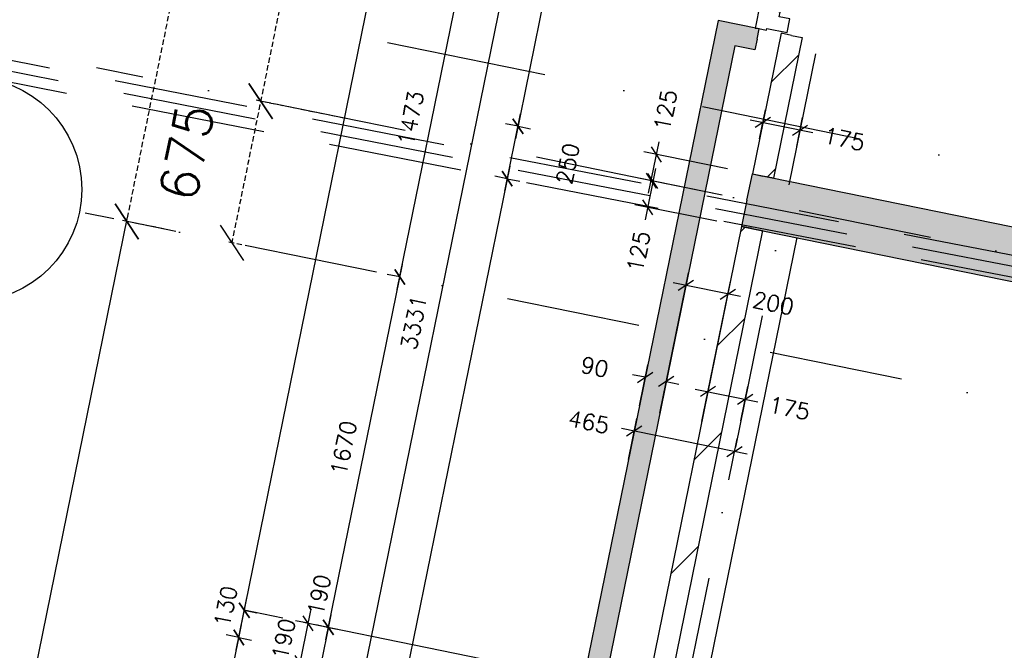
# Model space of a CAD drawing. Extents: x -33344 to 2055880, y -64816 to 121260.
# Tile 16 of 132: x 9468 to 14061, y 22563 to 25508. Entities that reach past the tile are written whole.
import ezdxf

# ---------------------------------------------------------------- set-up
doc = ezdxf.new("R2010")
doc.units = 0
doc.header["$LTSCALE"] = 50
doc.header["$MEASUREMENT"] = 0
doc.header["$PDMODE"] = 3
doc.header["$PDSIZE"] = 0.1
for name, pattern in [('DASHDOT', [1, 0.5, -0.25, 0, -0.25]), ('DASHED', [0.75, 0.5, -0.25]), ('STRAM_0WT$1$DASHDOT', [25, 12.5, -6.25, 0, -6.25])]:
    doc.linetypes.add(name, pattern=pattern)
doc.layers.get('0').update_dxf_attribs({"linetype": 'CONTINUOUS'})
doc.layers.get('DEFPOINTS').update_dxf_attribs({"linetype": 'CONTINUOUS'})
for name, color, linetype in [('_BRANDCOMPART', 6, 'DASHDOT'), ('_DETAILNUMMERS', 4, 'CONTINUOUS'), ('A--A21--_F12--', 7, 'CONTINUOUS'), ('A--A21--_F123-', 9, 'CONTINUOUS'), ('A--A22--_F123-', 9, 'CONTINUOUS'), ('A--L$7A1-_STRAMIEN', 1, 'CONTINUOUS'), ('A--L21--', 3, 'CONTINUOUS'), ('A--L21--_F-2--', 7, 'CONTINUOUS'), ('A--L21--_F12--', 7, 'CONTINUOUS'), ('A--L22--_F-2--', 7, 'CONTINUOUS'), ('A--L31--', 2, 'CONTINUOUS'), ('A--M$1A-_F123-', 1, 'CONTINUOUS'), ('STRAM_0WT$0$A--L$7A-_STRA0', 1, 'STRAM_0WT$1$DASHDOT'), ('STRAM_0WT$0$A--L$7A1-_STR0', 1, 'CONTINUOUS'), ('STRAM_0WT$1$A--M$1A-_F123-', 1, 'CONTINUOUS'), ('XREF', 7, 'CONTINUOUS')]:
    doc.layers.add(name, color=color, linetype=linetype)
doc.styles.add('ALFA-0_25', font='ROMANS')
doc.styles.add('HIEMSTRA', font='romans.shx')
doc.styles.add('STRAM_0WT$1$HIEMSTRA', font='romans.shx')
doc.dimstyles.new('1OP2', dxfattribs={"dimscale": 30, "dimtxt": 2.5, "dimasz": 2, "dimexe": 2, "dimexo": 0, "dimgap": 2, "dimtad": 1, "dimdec": 0, "dimzin": 0, "dimtxsty": 'HIEMSTRA', "dimblk1": 'OBLIQUE', "dimblk2": 'OBLIQUE', "dimsah": 1, "dimcen": -3, "dimdle": 2, "dimclrd": 2, "dimclre": 2, "dimclrt": 3, "dimazin": 3, "dimtfac": 1, "dimtdec": 0, "dimtofl": 0, "dimtmove": 0, "dimatfit": 3, "dimtvp": 0.833333, "dimtolj": 1, "dimtzin": 0})
doc.dimstyles.new('STANDARD$0', dxfattribs={"dimscale": 30, "dimtxt": 2.5, "dimasz": 2, "dimexe": 2, "dimexo": 0, "dimgap": 2, "dimtad": 1, "dimdec": 0, "dimzin": 0, "dimtxsty": 'ALFA-0_25', "dimblk1": 'OBLIQUE', "dimblk2": 'OBLIQUE', "dimsah": 1, "dimcen": -3, "dimdle": 2, "dimclrd": 1, "dimclre": 1, "dimclrt": 2, "dimazin": 3, "dimtfac": 0.666667, "dimtofl": 0, "dimtmove": 0, "dimatfit": 3, "dimtvp": 0.833333, "dimtolj": 1, "dimtzin": 0})
doc.dimstyles.new('STRAM_0WT$0$STANDARD', dxfattribs={"dimscale": 70, "dimtxt": 2.5, "dimasz": 2, "dimexe": 0.3, "dimexo": 0.3, "dimgap": 2, "dimtad": 1, "dimdec": 0, "dimzin": 0, "dimtxsty": 'STRAM_0WT$1$HIEMSTRA', "dimblk1": 'STRAM_0WT$0$_OBLIQUE', "dimblk2": 'STRAM_0WT$0$_OBLIQUE', "dimsah": 1, "dimcen": -0.09, "dimdle": 0.3, "dimclrd": 1, "dimclre": 1, "dimclrt": 4, "dimazin": 3, "dimtfac": 1, "dimtdec": 4, "dimtix": 1, "dimtofl": 0, "dimtmove": 0, "dimatfit": 3, "dimtvp": 625, "dimtolj": 1, "dimtzin": 0})

# ---------------------------------------------------------------- blocks, each defined once
blk = doc.blocks.new('*U1455')
at = {"layer": 'A--A21--_F123-', "color": 2}
for points in [[(0, 0), (-39, 59), (-644.8, -3165.5), (-703.8, -3204.5)], [(-644.8, -3165.5), (-585.8, -3126.5), (0, 0), (39, -59)]]:
    blk.add_solid(points, dxfattribs=at)
at = {"layer": 'A--L21--_F-2--', "color": 3, "linetype": 'CONTINUOUS'}
for points in [[(-39, 59), (-39, 59), (-703.8, -3204.5), (-703.8, -3204.5)], [(39, -59), (39, -59), (-585.8, -3126.5), (-585.8, -3126.5)]]:
    blk.add_lwpolyline(points, dxfattribs=at)
blk = doc.blocks.new('*U1427')
at = {"layer": 'A--A22--_F123-', "linetype": 'CONTINUOUS'}
h = blk.add_hatch(dxfattribs=at)
h.set_pattern_fill('ALFALINE', color=256, scale=300, style=0)
h.set_pattern_definition([(45, (-12884.83, -24532.6), (-212.132, 212.132), [])])
h.paths.add_polyline_path([(0, 0), (49, -10), (-426.3, -2343.1), (-475.3, -2333.1), (-524.2, -2323.1), (-49, 10)])
at = {"layer": 'A--L22--_F-2--', "color": 3, "linetype": 'CONTINUOUS'}
for points in [[(0, 0), (-49, 10), (-524.2, -2323.1), (-475.3, -2333.1)], [(0, 0), (49, -10), (-426.3, -2343.1), (-475.3, -2333.1)]]:
    blk.add_lwpolyline(points, dxfattribs=at)
blk = doc.blocks.new('*U1382')
at = {"layer": 'A--A22--_F123-', "linetype": 'CONTINUOUS'}
h = blk.add_hatch(dxfattribs=at)
h.set_pattern_fill('ALFALINE', color=256, scale=300, style=0)
h.set_pattern_definition([(45, (-13068.56, -25434.58), (-212.132, 212.132), [])])
h.paths.add_polyline_path([(0, 0), (49, -10), (-84.8, -667), (-133.8, -657), (-182.8, -647), (-49, 10)])
at = {"layer": 'A--L22--_F-2--', "color": 3, "linetype": 'CONTINUOUS'}
for points in [[(0, 0), (-49, 10), (-182.8, -647), (-133.8, -657)], [(0, 0), (49, -10), (-84.8, -667), (-133.8, -657)]]:
    blk.add_lwpolyline(points, dxfattribs=at)
blk = doc.blocks.new('_OBLIQUE')
at = {"color": 0, "linetype": 'BYBLOCK'}
blk.add_line((-0.5, -0.5), (0.5, 0.5), dxfattribs=at)
blk = doc.blocks.new('*D91')
at = {"layer": 'A--M$1A-_F123-', "color": 1}
for p, q in [((12454.1, 23670.6), (12587.5, 24325.3)), ((12830.3, 24214.6), (12516.7, 24278.5)), ((12650.1, 23630.6), (12783.4, 24285.4))]:
    blk.add_line(p, q, dxfattribs=at)
at = {"layer": 'DEFPOINTS', "color": 0}
for p in [(12575.5, 24266.5), (12454.1, 23670.6), (12650.1, 23630.6)]:
    blk.add_point(p, dxfattribs=at)
at = {"layer": 'A--M$1A-_F123-', "color": 1, "xscale": 60, "yscale": 60, "zscale": 60}
for p, rotation in [((12575.5, 24266.5), 168.4862903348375), ((12771.5, 24226.6), 348.4862903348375)]:
    blk.add_blockref('_OBLIQUE', p, dxfattribs=dict(at, rotation=rotation))
at = {"layer": 'A--M$1A-_F123-', "color": 2, "insert": (12983.5, 24183.4), "char_height": 75, "attachment_point": 5, "rotation": 348.4863, "style": 'ALFA-0_25'}
blk.add_mtext('\\A1;200', dxfattribs=at)
blk = doc.blocks.new('*D92')
at = {"layer": 'A--M$1A-_F123-', "color": 1}
for p, q in [((12358.8, 23703.9), (12398, 23896.4)), ((12386.1, 23837.6), (12327.3, 23849.6)), ((12456.8, 23683.9), (12496, 23876.4)), ((12484.1, 23817.6), (12542.8, 23805.7))]:
    blk.add_line(p, q, dxfattribs=at)
at = {"layer": 'DEFPOINTS', "color": 0}
for p in [(12386.1, 23837.6), (12358.8, 23703.9), (12456.8, 23683.9)]:
    blk.add_point(p, dxfattribs=at)
at = {"layer": 'A--M$1A-_F123-', "color": 1, "xscale": 60, "yscale": 60, "zscale": 60}
for p, rotation in [((12386.1, 23837.6), 348.4862903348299), ((12484.1, 23817.6), 168.48629033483)]:
    blk.add_blockref('_OBLIQUE', p, dxfattribs=dict(at, rotation=rotation))
at = {"layer": 'A--M$1A-_F123-', "color": 2, "insert": (12150.2, 23885.7), "char_height": 75, "attachment_point": 5, "rotation": 348.4863, "style": 'ALFA-0_25'}
blk.add_mtext('\\A1;90', dxfattribs=at)
blk = doc.blocks.new('*U1300')
at = {"layer": 'A--A21--_F123-', "linetype": 'CONTINUOUS'}
blk.add_hatch(color=256, dxfattribs=at).paths.add_polyline_path([(0, 0), (25, 122.5), (6082.9, -1111.5), (6058, -1234), (6033, -1356.5), (-25, -122.5)])
at = {"layer": 'A--A21--_F12--', "color": 8}
for points in [[(0, 0), (25, 122.5), (6058, -1234), (6082.9, -1111.5)], [(6058, -1234), (6033, -1356.5), (0, 0), (-25, -122.5)]]:
    blk.add_solid(points, dxfattribs=at)
at = {"layer": 'A--L21--_F12--', "color": 3, "linetype": 'CONTINUOUS'}
for points in [[(0, 0), (25, 122.5), (6082.9, -1111.5), (6058, -1234)], [(0, 0), (-25, -122.5), (6033, -1356.5), (6058, -1234)]]:
    blk.add_lwpolyline(points, dxfattribs=at)
blk = doc.blocks.new('*D182')
at = {"layer": 'A--M$1A-_F123-', "color": 1}
for p, q in [((12401.8, 24697.3), (12450.7, 24937.4)), ((12769.6, 24811.2), (12379.9, 24890.6)), ((12744.7, 24688.7), (12354.9, 24768.1))]:
    blk.add_line(p, q, dxfattribs=at)
at = {"layer": 'DEFPOINTS', "color": 0}
for p in [(12438.7, 24878.6), (12769.6, 24811.2), (12744.7, 24688.7)]:
    blk.add_point(p, dxfattribs=at)
at = {"layer": 'A--M$1A-_F123-', "color": 1, "xscale": 60, "yscale": 60, "zscale": 60}
for p, rotation in [((12438.7, 24878.6), 78.48629033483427), ((12413.7, 24756.1), 258.4862903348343)]:
    blk.add_blockref('_OBLIQUE', p, dxfattribs=dict(at, rotation=rotation))
at = {"layer": 'A--M$1A-_F123-', "color": 2, "insert": (12480.8, 25085.4), "char_height": 75, "attachment_point": 5, "rotation": 78.4863, "style": 'ALFA-0_25'}
blk.add_mtext('\\A1;125', dxfattribs=at)
blk = doc.blocks.new('*D183')
at = {"layer": 'A--M$1A-_F123-', "color": 1}
for p, q in [((12434.1, 24813.2), (12385.2, 24573.2)), ((12744.7, 24688.7), (12363.3, 24766.4)), ((12719.7, 24566.2), (12338.3, 24643.9))]:
    blk.add_line(p, q, dxfattribs=at)
at = {"layer": 'DEFPOINTS', "color": 0}
for p in [(12744.7, 24688.7), (12397.1, 24631.9), (12719.7, 24566.2)]:
    blk.add_point(p, dxfattribs=at)
at = {"layer": 'A--M$1A-_F123-', "color": 1, "xscale": 60, "yscale": 60, "zscale": 60}
for p, rotation in [((12422.1, 24754.4), 78.48629033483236), ((12397.1, 24631.9), 258.4862903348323)]:
    blk.add_blockref('_OBLIQUE', p, dxfattribs=dict(at, rotation=rotation))
at = {"layer": 'A--M$1A-_F123-', "color": 2, "insert": (12355, 24425.1), "char_height": 75, "attachment_point": 5, "rotation": 78.4863, "style": 'ALFA-0_25'}
blk.add_mtext('\\A1;125', dxfattribs=at)
blk = doc.blocks.new('*D184')
at = {"layer": 'A--M$1A-_F123-', "color": 1}
for p, q in [((12308, 23454.4), (12346.8, 23644.9)), ((12861.4, 23478.9), (12276, 23598.1)), ((12775.8, 23359.2), (12814.6, 23549.6))]:
    blk.add_line(p, q, dxfattribs=at)
at = {"layer": 'DEFPOINTS', "color": 0}
for p in [(12334.8, 23586.1), (12308, 23454.4), (12775.8, 23359.2)]:
    blk.add_point(p, dxfattribs=at)
at = {"layer": 'A--M$1A-_F123-', "color": 1, "xscale": 60, "yscale": 60, "zscale": 60}
for p, rotation in [((12334.8, 23586.1), 168.4862903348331), ((12802.6, 23490.8), 348.486290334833)]:
    blk.add_blockref('_OBLIQUE', p, dxfattribs=dict(at, rotation=rotation))
at = {"layer": 'A--M$1A-_F123-', "color": 2, "insert": (12122.8, 23629.3), "char_height": 75, "attachment_point": 5, "rotation": 348.4863, "style": 'ALFA-0_25'}
blk.add_mtext('\\A1;465', dxfattribs=at)
blk = doc.blocks.new('*D185')
at = {"layer": 'A--M$1A-_F123-', "color": 1}
for p, q in [((12658.2, 23670.4), (12690.6, 23829.5)), ((12619.8, 23782.7), (12911.2, 23723.4)), ((12832, 23635), (12864.4, 23794.1))]:
    blk.add_line(p, q, dxfattribs=at)
at = {"layer": 'DEFPOINTS', "color": 0}
for p in [(12852.4, 23735.3), (12658.2, 23670.4), (12832, 23635)]:
    blk.add_point(p, dxfattribs=at)
at = {"layer": 'A--M$1A-_F123-', "color": 1, "xscale": 60, "yscale": 60, "zscale": 60}
for p, rotation in [((12678.6, 23770.8), 168.4862903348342), ((12852.4, 23735.3), 348.4862903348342)]:
    blk.add_blockref('_OBLIQUE', p, dxfattribs=dict(at, rotation=rotation))
at = {"layer": 'A--M$1A-_F123-', "color": 2, "insert": (13059.2, 23693.2), "char_height": 75, "attachment_point": 5, "rotation": 348.4863, "style": 'ALFA-0_25'}
blk.add_mtext('\\A1;175', dxfattribs=at)
blk = doc.blocks.new('*D197')
at = {"layer": 'A--M$1A-_F123-', "color": 1}
for p, q in [((12919.1, 24951.3), (12946.7, 25086.8)), ((12875.9, 25040), (13167.3, 24980.6)), ((13092.9, 24915.9), (13120.5, 25051.4))]:
    blk.add_line(p, q, dxfattribs=at)
at = {"layer": 'DEFPOINTS', "color": 0}
for p in [(13108.5, 24992.6), (12919.1, 24951.3), (13092.9, 24915.9)]:
    blk.add_point(p, dxfattribs=at)
at = {"layer": 'A--M$1A-_F123-', "color": 1, "xscale": 60, "yscale": 60, "zscale": 60}
for p, rotation in [((12934.7, 25028), 168.4862903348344), ((13108.5, 24992.6), 348.4862903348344)]:
    blk.add_blockref('_OBLIQUE', p, dxfattribs=dict(at, rotation=rotation))
at = {"layer": 'A--M$1A-_F123-', "color": 2, "insert": (13315.3, 24950.5), "char_height": 75, "attachment_point": 5, "rotation": 348.4863, "style": 'ALFA-0_25'}
blk.add_mtext('\\A1;175', dxfattribs=at)
blk = doc.blocks.new('*D356')
at = {"layer": 'A--M$1A-_F123-', "color": 1, "linetype": 'CONTINUOUS'}
for p, q in [((11730.6, 24706.5), (11804.5, 25069)), ((11792.5, 25010.2), (11851.3, 24998.3)), ((11742.6, 24765.3), (11801.4, 24753.3))]:
    blk.add_line(p, q, dxfattribs=at)
at = {"layer": 'DEFPOINTS', "color": 0, "linetype": 'CONTINUOUS'}
for p in [(11792.5, 25010.2), (11792.5, 25010.2), (11742.6, 24765.3)]:
    blk.add_point(p, dxfattribs=at)
at = {"layer": 'A--M$1A-_F123-', "color": 1, "linetype": 'CONTINUOUS', "xscale": 60, "yscale": 60, "zscale": 60}
for p, rotation in [((11792.5, 25010.2), 78.48629033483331), ((11742.6, 24765.3), 258.4862903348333)]:
    blk.add_blockref('_OBLIQUE', p, dxfattribs=dict(at, rotation=rotation))
at = {"layer": 'A--M$1A-_F123-', "color": 2, "linetype": 'CONTINUOUS', "insert": (12024.8, 24835.4), "char_height": 75, "attachment_point": 5, "rotation": 78.4863, "style": 'ALFA-0_25'}
blk.add_mtext('\\A1;250', dxfattribs=at)
blk = doc.blocks.new('*D357')
at = {"layer": 'A--M$1A-_F123-', "color": 1, "linetype": 'CONTINUOUS'}
for p, q in [((12328.4, 27641.2), (11780.5, 24951.5)), ((12316.5, 27582.4), (12257.7, 27594.4)), ((11792.5, 25010.2), (11733.7, 25022.2))]:
    blk.add_line(p, q, dxfattribs=at)
at = {"layer": 'DEFPOINTS', "color": 0, "linetype": 'CONTINUOUS'}
for p in [(12316.5, 27582.4), (11792.5, 25010.2), (11792.5, 25010.2)]:
    blk.add_point(p, dxfattribs=at)
at = {"layer": 'A--M$1A-_F123-', "color": 1, "linetype": 'CONTINUOUS', "xscale": 60, "yscale": 60, "zscale": 60}
for p, rotation in [((12316.5, 27582.4), 78.48629033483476), ((11792.5, 25010.2), 258.4862903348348)]:
    blk.add_blockref('_OBLIQUE', p, dxfattribs=dict(at, rotation=rotation))
at = {"layer": 'A--M$1A-_F123-', "color": 2, "linetype": 'CONTINUOUS', "insert": (11959, 26315.8), "char_height": 75, "attachment_point": 5, "rotation": 78.4863, "style": 'ALFA-0_25'}
blk.add_mtext('\\A1;2625', dxfattribs=at)
blk = doc.blocks.new('*D358')
at = {"layer": 'A--M$1A-_F123-', "color": 1, "linetype": 'CONTINUOUS'}
for p, q in [((11754.6, 24824.1), (10193.7, 17161.4)), ((11742.6, 24765.3), (11683.8, 24777.3)), ((10205.7, 17220.2), (10146.9, 17232.2))]:
    blk.add_line(p, q, dxfattribs=at)
at = {"layer": 'DEFPOINTS', "color": 0, "linetype": 'CONTINUOUS'}
for p in [(11742.6, 24765.3), (10205.7, 17220.2), (10205.7, 17220.2)]:
    blk.add_point(p, dxfattribs=at)
at = {"layer": 'A--M$1A-_F123-', "color": 1, "linetype": 'CONTINUOUS', "xscale": 60, "yscale": 60, "zscale": 60}
for p, rotation in [((11742.6, 24765.3), 78.48629033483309), ((10205.7, 17220.2), 258.4862903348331)]:
    blk.add_blockref('_OBLIQUE', p, dxfattribs=dict(at, rotation=rotation))
at = {"layer": 'A--M$1A-_F123-', "color": 2, "linetype": 'CONTINUOUS', "insert": (10878.6, 21012.2), "char_height": 75, "attachment_point": 5, "rotation": 78.4863, "style": 'ALFA-0_25'}
blk.add_mtext('\\A1;7700', dxfattribs=at)
blk = doc.blocks.new('*D553')
at = {"layer": 'A--M$1A-_F123-', "color": 1, "linetype": 'CONTINUOUS'}
for p, q in [((10501.6, 22681), (10118.4, 20799.7)), ((10489.6, 22622.2), (10430.9, 22634.2)), ((10130.4, 20858.5), (10071.6, 20870.4))]:
    blk.add_line(p, q, dxfattribs=at)
at = {"layer": 'DEFPOINTS', "color": 0, "linetype": 'CONTINUOUS'}
for p in [(10489.6, 22622.2), (10130.4, 20858.5), (10130.4, 20858.5)]:
    blk.add_point(p, dxfattribs=at)
at = {"layer": 'A--M$1A-_F123-', "color": 1, "linetype": 'CONTINUOUS', "xscale": 60, "yscale": 60, "zscale": 60}
for p, rotation in [((10489.6, 22622.2), 78.48629033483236), ((10130.4, 20858.5), 258.4862903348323)]:
    blk.add_blockref('_OBLIQUE', p, dxfattribs=dict(at, rotation=rotation))
at = {"layer": 'A--M$1A-_F123-', "color": 2, "linetype": 'CONTINUOUS', "insert": (10214.5, 21759.8), "char_height": 75, "attachment_point": 5, "rotation": 78.4863, "style": 'ALFA-0_25'}
blk.add_mtext('\\A1;1800', dxfattribs=at)
blk = doc.blocks.new('*D555')
at = {"layer": 'A--M$1A-_F123-', "color": 1, "linetype": 'CONTINUOUS'}
for p, q in [((10919.5, 22728.6), (10857.6, 22424.8)), ((10901.2, 22671.1), (10966.3, 22657.8)), ((10863.3, 22484.9), (10928.4, 22471.6))]:
    blk.add_line(p, q, dxfattribs=at)
at = {"layer": 'DEFPOINTS', "color": 0, "linetype": 'CONTINUOUS'}
for p in [(10901.2, 22671.1), (10863.3, 22484.9), (10869.6, 22483.6)]:
    blk.add_point(p, dxfattribs=at)
at = {"layer": 'A--M$1A-_F123-', "color": 1, "linetype": 'CONTINUOUS', "xscale": 60, "yscale": 60, "zscale": 60}
for p, rotation in [((10907.5, 22669.8), 78.48629033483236), ((10869.6, 22483.6), 258.4862903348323)]:
    blk.add_blockref('_OBLIQUE', p, dxfattribs=dict(at, rotation=rotation))
at = {"layer": 'A--M$1A-_F123-', "color": 2, "linetype": 'CONTINUOUS', "insert": (10864.9, 22820.5), "char_height": 75, "attachment_point": 5, "rotation": 78.4863, "style": 'ALFA-0_25'}
blk.add_mtext('\\A1;190', dxfattribs=at)
blk = doc.blocks.new('*U1227')
at = {"layer": 'A--A21--_F123-', "color": 2}
for points in [[(-143.6, 29.2), (-182.6, 88.2), (0, 0), (10, 49)], [(0, 0), (-10, -49), (-143.6, 29.2), (-104.5, -29.7)]]:
    blk.add_solid(points, dxfattribs=at)
at = {"layer": 'A--L21--_F-2--', "color": 3, "linetype": 'CONTINUOUS'}
for points in [[(0, 0), (10, 49), (-182.6, 88.2), (-182.6, 88.2)], [(0, 0), (-10, -49), (-104.5, -29.7), (-104.5, -29.7)]]:
    blk.add_lwpolyline(points, dxfattribs=at)
blk = doc.blocks.new('*D566')
at = {"layer": 'A--M$1A-_F123-', "color": 1, "linetype": 'CONTINUOUS'}
for p, q in [((10895.6, 22611), (11252.9, 24365)), ((11240.9, 24306.2), (11182.1, 24318.2)), ((10907.5, 22669.8), (10848.8, 22681.8))]:
    blk.add_line(p, q, dxfattribs=at)
at = {"layer": 'DEFPOINTS', "color": 0, "linetype": 'CONTINUOUS'}
for p in [(11240.9, 24306.2), (11240.9, 24306.2), (10907.5, 22669.8)]:
    blk.add_point(p, dxfattribs=at)
at = {"layer": 'A--M$1A-_F123-', "color": 1, "linetype": 'CONTINUOUS', "xscale": 60, "yscale": 60, "zscale": 60}
for p, rotation in [((11240.9, 24306.2), 78.48629033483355), ((10907.5, 22669.8), 258.4862903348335)]:
    blk.add_blockref('_OBLIQUE', p, dxfattribs=dict(at, rotation=rotation))
at = {"layer": 'A--M$1A-_F123-', "color": 2, "linetype": 'CONTINUOUS', "insert": (10978.7, 23507.4), "char_height": 75, "attachment_point": 5, "rotation": 78.4863, "style": 'ALFA-0_25'}
blk.add_mtext('\\A1;1670', dxfattribs=at)
blk = doc.blocks.new('*D568')
at = {"layer": 'A--M$1A-_F123-', "color": 1, "linetype": 'CONTINUOUS'}
for p, q in [((11228.9, 24247.4), (11546.9, 25808.3)), ((11534.9, 25749.5), (11476.1, 25761.5)), ((11240.9, 24306.2), (11182.1, 24318.2))]:
    blk.add_line(p, q, dxfattribs=at)
at = {"layer": 'DEFPOINTS', "color": 0, "linetype": 'CONTINUOUS'}
for p in [(11534.9, 25749.5), (11534.9, 25749.5), (11240.9, 24306.2)]:
    blk.add_point(p, dxfattribs=at)
at = {"layer": 'A--M$1A-_F123-', "color": 1, "linetype": 'CONTINUOUS', "xscale": 60, "yscale": 60, "zscale": 60}
for p, rotation in [((11534.9, 25749.5), 78.48629033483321), ((11240.9, 24306.2), 258.4862903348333)]:
    blk.add_blockref('_OBLIQUE', p, dxfattribs=dict(at, rotation=rotation))
at = {"layer": 'A--M$1A-_F123-', "color": 2, "linetype": 'CONTINUOUS', "insert": (11292.3, 25047.3), "char_height": 75, "attachment_point": 5, "rotation": 78.4863, "style": 'ALFA-0_25'}
blk.add_mtext('\\A1;1473', dxfattribs=at)
blk = doc.blocks.new('*D570')
at = {"layer": 'A--M$1A-_F123-', "color": 1, "linetype": 'CONTINUOUS'}
for p, q in [((10503.6, 22690.8), (11909, 29590.2)), ((11897, 29531.4), (11955.8, 29519.4)), ((10515.6, 22749.6), (10574.4, 22737.7))]:
    blk.add_line(p, q, dxfattribs=at)
at = {"layer": 'DEFPOINTS', "color": 0, "linetype": 'CONTINUOUS'}
for p in [(11897, 29531.4), (11897, 29531.4), (10515.6, 22749.6)]:
    blk.add_point(p, dxfattribs=at)
at = {"layer": 'A--M$1A-_F123-', "color": 1, "linetype": 'CONTINUOUS', "xscale": 60, "yscale": 60, "zscale": 60}
for p, rotation in [((11897, 29531.4), 78.48629033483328), ((10515.6, 22749.6), 258.4862903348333)]:
    blk.add_blockref('_OBLIQUE', p, dxfattribs=dict(at, rotation=rotation))
at = {"layer": 'A--M$1A-_F123-', "color": 2, "linetype": 'CONTINUOUS', "insert": (11110.8, 26160), "char_height": 75, "attachment_point": 5, "rotation": 78.4863, "style": 'ALFA-0_25'}
blk.add_mtext('\\A1;6921', dxfattribs=at)
blk = doc.blocks.new('*D623')
at = {"layer": 'A--M$1A-_F123-', "color": 1, "linetype": 'CONTINUOUS'}
for p, q in [((10477.7, 22563.5), (10527.6, 22808.4)), ((10515.6, 22749.6), (10574.4, 22737.7)), ((10489.6, 22622.2), (10548.4, 22610.3))]:
    blk.add_line(p, q, dxfattribs=at)
at = {"layer": 'DEFPOINTS', "color": 0, "linetype": 'CONTINUOUS'}
for p in [(10515.6, 22749.6), (10515.6, 22749.6), (10489.6, 22622.2)]:
    blk.add_point(p, dxfattribs=at)
at = {"layer": 'A--M$1A-_F123-', "color": 1, "linetype": 'CONTINUOUS', "xscale": 60, "yscale": 60, "zscale": 60}
for p, rotation in [((10515.6, 22749.6), 78.48629033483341), ((10489.6, 22622.2), 258.4862903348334)]:
    blk.add_blockref('_OBLIQUE', p, dxfattribs=dict(at, rotation=rotation))
at = {"layer": 'A--M$1A-_F123-', "color": 2, "linetype": 'CONTINUOUS', "insert": (10428.5, 22767.4), "char_height": 75, "attachment_point": 5, "rotation": 78.4863, "style": 'ALFA-0_25'}
blk.add_mtext('\\A1;130', dxfattribs=at)
blk = doc.blocks.new('STRAM_0WT$0$_OBLIQUE')
at = {"color": 0, "linetype": 'BYBLOCK'}
blk.add_line((-0.5, -0.5), (0.5, 0.5), dxfattribs=at)
blk = doc.blocks.new('*D1839')
at = {"layer": 'DEFPOINTS', "color": 0, "linetype": 'CONTINUOUS'}
for p in [(-65652.4, -7681.2), (-65403.1, -7732), (-66481, -13023.3)]:
    blk.add_point(p, dxfattribs=at)
at = {"layer": 'STRAM_0WT$1$A--M$1A-_F123-', "color": 1, "linetype": 'CONTINUOUS'}
for p, q in [((-66734.4, -12993.1), (-65648.2, -7660.6)), ((-65423.7, -7727.8), (-65672.9, -7677)), ((-66501.5, -13019.1), (-66750.8, -12968.3))]:
    blk.add_line(p, q, dxfattribs=at)
at = {"layer": 'STRAM_0WT$1$A--M$1A-_F123-', "color": 1, "linetype": 'CONTINUOUS', "xscale": 140, "yscale": 140, "zscale": 140}
for p, rotation in [((-65652.4, -7681.2), 78.48629033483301), ((-66730.2, -12972.5), 258.486290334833)]:
    blk.add_blockref('STRAM_0WT$0$_OBLIQUE', p, dxfattribs=dict(at, rotation=rotation))
at = {"layer": 'STRAM_0WT$1$A--M$1A-_F123-', "color": 4, "linetype": 'CONTINUOUS', "insert": (-66414.2, -10281.4), "char_height": 175, "attachment_point": 5, "rotation": 78.4863, "style": 'STRAM_0WT$1$HIEMSTRA'}
blk.add_mtext('\\A1;5400', dxfattribs=at)
blk = doc.blocks.new('*D1887')
at = {"color": 1, "linetype": 'BYBLOCK'}
for p, q in [((-65287.6, -7776.9), (-64560.7, -4208.2)), ((-64393, -4263.8), (-64585.4, -4224.6)), ((-65111.5, -7791.4), (-65304, -7752.1))]:
    blk.add_line(p, q, dxfattribs=at)
at = {"layer": 'DEFPOINTS', "color": 0, "linetype": 'BYBLOCK'}
for p in [(-64564.9, -4228.8), (-64372.4, -4268), (-65090.9, -7795.6)]:
    blk.add_point(p, dxfattribs=at)
at = {"color": 1, "linetype": 'BYBLOCK', "xscale": 140, "yscale": 140, "zscale": 140}
for p, rotation in [((-64564.9, -4228.8), 78.48629033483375), ((-65283.4, -7756.3), 258.4862903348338)]:
    blk.add_blockref('STRAM_0WT$0$_OBLIQUE', p, dxfattribs=dict(at, rotation=rotation))
at = {"color": 4, "linetype": 'BYBLOCK', "insert": (-65147.1, -5947.2), "char_height": 175, "attachment_point": 5, "rotation": 78.4863, "style": 'STRAM_0WT$1$HIEMSTRA'}
blk.add_mtext('\\A1;3600', dxfattribs=at)
blk = doc.blocks.new('*D1906')
at = {"color": 1, "linetype": 'BYBLOCK'}
for p, q in [((-63865.9, -4349.7), (-64458.1, -7257)), ((-63473.3, -4451.1), (-63890.7, -4366.1)), ((-64057.1, -7317.3), (-64474.5, -7232.3))]:
    blk.add_line(p, q, dxfattribs=at)
at = {"layer": 'DEFPOINTS', "color": 0, "linetype": 'BYBLOCK'}
for p in [(-63452.7, -4455.3), (-64453.9, -7236.5), (-64036.5, -7321.5)]:
    blk.add_point(p, dxfattribs=at)
at = {"color": 1, "linetype": 'BYBLOCK', "xscale": 140, "yscale": 140, "zscale": 140}
for p, rotation in [((-63870.1, -4370.3), 78.48629033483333), ((-64453.9, -7236.5), 258.4862903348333)]:
    blk.add_blockref('STRAM_0WT$0$_OBLIQUE', p, dxfattribs=dict(at, rotation=rotation))
at = {"color": 4, "linetype": 'BYBLOCK', "insert": (-64384.9, -5758), "char_height": 175, "attachment_point": 5, "rotation": 78.4863, "style": 'STRAM_0WT$1$HIEMSTRA'}
blk.add_mtext('\\A1;2925', dxfattribs=at)
blk = doc.blocks.new('*D1907')
at = {"color": 1, "linetype": 'BYBLOCK'}
for p, q in [((-64449.7, -7215.9), (-64588.7, -7897.9)), ((-64406.2, -7246.2), (-64474.5, -7232.3)), ((-64541, -7907.6), (-64609.2, -7893.7))]:
    blk.add_line(p, q, dxfattribs=at)
at = {"layer": 'DEFPOINTS', "color": 0, "linetype": 'BYBLOCK'}
for p in [(-64385.7, -7250.4), (-64588.7, -7897.9), (-64520.4, -7911.8)]:
    blk.add_point(p, dxfattribs=at)
at = {"color": 1, "linetype": 'BYBLOCK', "xscale": 140, "yscale": 140, "zscale": 140}
for p, rotation in [((-64453.9, -7236.5), 78.48629033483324), ((-64588.7, -7897.9), 258.4862903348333)]:
    blk.add_blockref('STRAM_0WT$0$_OBLIQUE', p, dxfattribs=dict(at, rotation=rotation))
at = {"color": 4, "linetype": 'BYBLOCK', "insert": (-64799.3, -7476.3), "char_height": 175, "attachment_point": 5, "rotation": 78.4863, "style": 'STRAM_0WT$1$HIEMSTRA'}
blk.add_mtext('\\A1;675', dxfattribs=at)
blk = doc.blocks.new('*U1150')
at = {"layer": 'A--A21--_F123-', "color": 2}
for points in [[(0, 0), (-39, 59), (-644.8, -3165.5), (-703.8, -3204.5)], [(-644.8, -3165.5), (-585.8, -3126.5), (0, 0), (39, -59)]]:
    blk.add_solid(points, dxfattribs=at)
at = {"layer": 'A--L21--_F-2--', "color": 3, "linetype": 'CONTINUOUS'}
for points in [[(-39, 59), (-39, 59), (-703.8, -3204.5), (-703.8, -3204.5)], [(39, -59), (39, -59), (-585.8, -3126.5), (-585.8, -3126.5)]]:
    blk.add_lwpolyline(points, dxfattribs=at)
blk = doc.blocks.new('*U1149')
at = {"layer": 'A--A22--_F123-', "linetype": 'CONTINUOUS'}
h = blk.add_hatch(dxfattribs=at)
h.set_pattern_fill('ALFALINE', color=256, scale=300, style=0)
h.set_pattern_definition([(45, (-12884.83, -24532.6), (-212.132, 212.132), [])])
h.paths.add_polyline_path([(0, 0), (49, -10), (-426.3, -2343.1), (-475.3, -2333.1), (-524.2, -2323.1), (-49, 10)])
at = {"layer": 'A--L22--_F-2--', "color": 3, "linetype": 'CONTINUOUS'}
for points in [[(0, 0), (-49, 10), (-524.2, -2323.1), (-475.3, -2333.1)], [(0, 0), (49, -10), (-426.3, -2343.1), (-475.3, -2333.1)]]:
    blk.add_lwpolyline(points, dxfattribs=at)
blk = doc.blocks.new('*U1147')
at = {"layer": 'A--A22--_F123-', "linetype": 'CONTINUOUS'}
h = blk.add_hatch(dxfattribs=at)
h.set_pattern_fill('ALFALINE', color=256, scale=300, style=0)
h.set_pattern_definition([(45, (-13068.56, -25434.58), (-212.132, 212.132), [])])
h.paths.add_polyline_path([(0, 0), (49, -10), (-84.8, -667), (-133.8, -657), (-182.8, -647), (-49, 10)])
at = {"layer": 'A--L22--_F-2--', "color": 3, "linetype": 'CONTINUOUS'}
for points in [[(0, 0), (-49, 10), (-182.8, -647), (-133.8, -657)], [(0, 0), (49, -10), (-84.8, -667), (-133.8, -657)]]:
    blk.add_lwpolyline(points, dxfattribs=at)
blk = doc.blocks.new('*U1146')
at = {"layer": 'A--A21--_F123-', "linetype": 'CONTINUOUS'}
blk.add_hatch(color=256, dxfattribs=at).paths.add_polyline_path([(0, 0), (25, 122.5), (6082.9, -1111.5), (6058, -1234), (6033, -1356.5), (-25, -122.5)])
at = {"layer": 'A--A21--_F12--', "color": 8}
for points in [[(0, 0), (25, 122.5), (6058, -1234), (6082.9, -1111.5)], [(6058, -1234), (6033, -1356.5), (0, 0), (-25, -122.5)]]:
    blk.add_solid(points, dxfattribs=at)
at = {"layer": 'A--L21--_F12--', "color": 3, "linetype": 'CONTINUOUS'}
for points in [[(0, 0), (25, 122.5), (6082.9, -1111.5), (6058, -1234)], [(0, 0), (-25, -122.5), (6033, -1356.5), (6058, -1234)]]:
    blk.add_lwpolyline(points, dxfattribs=at)
blk = doc.blocks.new('*D844')
at = {"layer": 'A--M$1A-_F123-', "color": 2}
for p, q in [((12919.1, 24951.3), (12946.7, 25086.8)), ((12875.9, 25040), (13167.3, 24980.6)), ((13092.9, 24915.9), (13120.5, 25051.4))]:
    blk.add_line(p, q, dxfattribs=at)
at = {"layer": 'DEFPOINTS', "color": 0}
for p in [(13108.5, 24992.6), (12919.1, 24951.3), (13092.9, 24915.9)]:
    blk.add_point(p, dxfattribs=at)
at = {"layer": 'A--M$1A-_F123-', "color": 2, "xscale": 60, "yscale": 60, "zscale": 60}
for p, rotation in [((12934.7, 25028), 168.4862903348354), ((13108.5, 24992.6), 348.4862903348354)]:
    blk.add_blockref('_OBLIQUE', p, dxfattribs=dict(at, rotation=rotation))
at = {"layer": 'A--M$1A-_F123-', "color": 3, "insert": (13315.3, 24950.5), "char_height": 75, "attachment_point": 5, "rotation": 348.4863, "style": 'HIEMSTRA'}
blk.add_mtext('\\A1;175', dxfattribs=at)
blk = doc.blocks.new('*U1145')
at = {"layer": 'A--A21--_F123-', "color": 2}
for points in [[(-143.6, 29.2), (-182.6, 88.2), (0, 0), (10, 49)], [(0, 0), (-10, -49), (-143.6, 29.2), (-104.5, -29.7)]]:
    blk.add_solid(points, dxfattribs=at)
at = {"layer": 'A--L21--_F-2--', "color": 3, "linetype": 'CONTINUOUS'}
for points in [[(0, 0), (10, 49), (-182.6, 88.2), (-182.6, 88.2)], [(0, 0), (-10, -49), (-104.5, -29.7), (-104.5, -29.7)]]:
    blk.add_lwpolyline(points, dxfattribs=at)
blk = doc.blocks.new('*D930')
at = {"layer": 'A--M$1A-_F123-', "color": 1, "linetype": 'CONTINUOUS'}
for p, q in [((10763.4, 22444), (10825.3, 22747.8)), ((10813.3, 22689), (10754.5, 22701)), ((10775.4, 22502.8), (10834.2, 22490.8))]:
    blk.add_line(p, q, dxfattribs=at)
at = {"layer": 'DEFPOINTS', "color": 0, "linetype": 'CONTINUOUS'}
for p in [(10813.3, 22689), (10813.3, 22689), (10775.4, 22502.8)]:
    blk.add_point(p, dxfattribs=at)
at = {"layer": 'A--M$1A-_F123-', "color": 1, "linetype": 'CONTINUOUS', "xscale": 60, "yscale": 60, "zscale": 60}
for p, rotation in [((10813.3, 22689), 78.48629033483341), ((10775.4, 22502.8), 258.4862903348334)]:
    blk.add_blockref('_OBLIQUE', p, dxfattribs=dict(at, rotation=rotation))
at = {"layer": 'A--M$1A-_F123-', "color": 2, "linetype": 'CONTINUOUS', "insert": (10698.8, 22615.4), "char_height": 75, "attachment_point": 5, "rotation": 78.4863, "style": 'ALFA-0_25'}
blk.add_mtext('\\A1;190', dxfattribs=at)
blk = doc.blocks.new('*D931')
at = {"layer": 'A--M$1A-_F123-', "color": 1, "linetype": 'CONTINUOUS'}
for p, q in [((11746.1, 25765.2), (11057.4, 22384.1)), ((11734.1, 25706.4), (11792.9, 25694.4)), ((11069.4, 22442.9), (11128.2, 22430.9))]:
    blk.add_line(p, q, dxfattribs=at)
at = {"layer": 'DEFPOINTS', "color": 0, "linetype": 'CONTINUOUS'}
for p in [(11734.1, 25706.4), (11069.4, 22442.9), (11069.4, 22442.9)]:
    blk.add_point(p, dxfattribs=at)
at = {"layer": 'A--M$1A-_F123-', "color": 1, "linetype": 'CONTINUOUS', "xscale": 60, "yscale": 60, "zscale": 60}
for p, rotation in [((11734.1, 25706.4), 78.48629033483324), ((11069.4, 22442.9), 258.4862903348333)]:
    blk.add_blockref('_OBLIQUE', p, dxfattribs=dict(at, rotation=rotation))
at = {"layer": 'A--M$1A-_F123-', "color": 2, "linetype": 'CONTINUOUS', "insert": (11306.2, 24094.1), "char_height": 75, "attachment_point": 5, "rotation": 78.4863, "style": 'ALFA-0_25'}
blk.add_mtext('\\A1;3331', dxfattribs=at)
blk = doc.blocks.new('STRAM_0WT')
at = {"layer": 'STRAM_0WT$0$A--L$7A-_STRA0'}
for p, q in [((-46967.857, 69048.716), (-68542.883, -36866.195)), ((-45978.842, -10999.853), (-65793.219, -6963.635)), ((-46113.574, -11661.27), (-65845.637, -7641.82))]:
    blk.add_line(p, q, dxfattribs=at)
at = {"layer": 'STRAM_0WT$0$A--L$7A1-_STR0'}
blk.add_circle((-66387.262, -7531.49), 525, dxfattribs=at)
at = {"layer": 'STRAM_0WT$1$A--M$1A-_F123-', "linetype": 'CONTINUOUS'}
for p1, p2, distance, picture, middle, set_off in [((-65459.862, -7720.402), (-64741.294, -4192.845), 196.445, '*D1887', (-65515.992, -5872.003), (-368.92, 75.15)), ((-64026.445, -4338.461), (-64610.282, -7204.601), -425.975, '*D1906', (-64958.688, -5641.096), (-573.761, 116.876))]:
    dim = blk.add_aligned_dim(p1=p1, p2=p2, distance=distance, dimstyle='STRAM_0WT$0$STANDARD', dxfattribs=at)
    dim.commit()
    dim.dimension.update_dxf_attribs({"geometry": picture, "text_midpoint": middle, "insert": set_off})
dim = blk.add_linear_dim(base=(-65162.416, -7780.993), p1=(-64959.421, -7133.481), p2=(-65094.153, -7794.898), angle=258.48629, dimstyle='STRAM_0WT$0$STANDARD', dxfattribs=at)
dim.commit()
dim.dimension.update_dxf_attribs({"geometry": '*D1907', "text_midpoint": (-65373.065, -7359.465), "dimtype": 129, "insert": (-573.761, 116.876)})
dim = blk.add_aligned_dim(p1=(-66480.953, -13023.3), p2=(-65403.1, -7731.965), distance=254.373, dimstyle='STRAM_0WT$0$STANDARD', dxfattribs=at)
dim.commit()
dim.dimension.update_dxf_attribs({"geometry": '*D1839', "text_midpoint": (-66414.203, -10281.45)})

msp = doc.modelspace()

# ---------------------------------------------------------------- linework, layer by layer
at = {"layer": '_BRANDCOMPART', "ltscale": 30}
msp.add_lwpolyline([(11183.3, 25401.2), (18731.1, 23863.8), (19151.3, 25926.9), (11603.6, 27464.4)], dxfattribs=at)
at = {"layer": '_DETAILNUMMERS', "color": 6, "linetype": 'DASHED', "ltscale": 25}
for points in [[(4649.3, 22712.3), (5312.5, 26119.7), (20369.1, 23186.6), (22829.3, 35263.7), (31324.5, 33533.7), (31995.5, 36827.6), (38701.7, 41855.5)], [(4698.4, 22702.7), (5352, 26060.6), (20408.2, 23127.7), (22868.3, 35204.8), (31363.6, 33474.8), (32040.7, 36799), (38731.7, 41815.5)], [(4747.5, 22693.2), (5391.4, 26001.6), (20447.2, 23068.7), (22907.3, 35145.8), (31402.6, 33415.8), (32085.9, 36770.4), (38761.7, 41775.5)]]:
    msp.add_lwpolyline(points, dxfattribs=at)
at = {"layer": 'A--L$7A1-_STRAMIEN'}
msp.add_circle((9232.1, 24715.4), 525, dxfattribs=at)
at = {"layer": 'A--L21--'}
msp.add_lwpolyline([(13092.9, 24490.2), (11945.2, 18855.7)], dxfattribs=at)
at = {"layer": 'A--L31--', "color": 2, "linetype": 'CONTINUOUS'}
msp.add_lwpolyline([(13048.2, 25448), (13061.1, 25511.6), (13011.1, 25521.8), (13015.3, 25542.4), (12918.3, 25562.1), (12903.8, 25490.6), (12899.4, 25469), (12914.1, 25466.1), (12952.3, 25458.3), (12954.1, 25467.1)], close=True, dxfattribs=at)
at = {"layer": 'A--M$1A-_F123-', "linetype": 'CONTINUOUS'}
for p, q in [((10696, 22712.9), (10515.6, 22749.6)), ((10791.2, 22693.5), (12464.5, 22352.6))]:
    msp.add_line(p, q, dxfattribs=at)

# ---------------------------------------------------------------- block references
at = {"layer": 'A--L21--', "linetype": 'CONTINUOUS'}
for name, p in [('*U1455', (12764.6, 25445.5)), ('*U1150', (12764.6, 25445.5)), ('*U1227', (12908.2, 25416.2)), ('*U1145', (12908.2, 25416.2)), ('*U1382', (13068.6, 25434.6)), ('*U1147', (13068.6, 25434.6)), ('*U1427', (12884.8, 24532.6)), ('*U1149', (12884.8, 24532.6))]:
    msp.add_blockref(name, p, dxfattribs=at)
at = {"layer": 'A--L21--'}
for name in ['*U1300', '*U1146']:
    msp.add_blockref(name, (12860.8, 24665.1), dxfattribs=at)
at = {"layer": 'XREF', "linetype": 'DASHED', "ltscale": 20}
msp.add_blockref('STRAM_0WT', (75619.4, 32246.9), dxfattribs=at)

# ---------------------------------------------------------------- dimensions: what is measured, and where the dimension line sits
at = {"layer": 'A--M$1A-_F123-', "linetype": 'CONTINUOUS'}
for p1, p2, picture, middle in [((10515.6, 22749.6), (11897, 29531.4), '*D570', (11110.8, 26160)), ((12316.5, 27582.4), (11792.5, 25010.2), '*D357', (11959, 26315.8)), ((11240.9, 24306.2), (11534.9, 25749.5), '*D568', (11292.3, 25047.3)), ((11734.1, 25706.4), (11069.4, 22442.9), '*D931', (11306.2, 24094.1)), ((11742.6, 24765.3), (11792.5, 25010.2), '*D356', (12024.8, 24835.4)), ((11742.6, 24765.3), (10205.7, 17220.2), '*D358', (10878.6, 21012.2)), ((10907.5, 22669.8), (11240.9, 24306.2), '*D566', (10978.7, 23507.4)), ((10489.6, 22622.2), (10130.4, 20858.5), '*D553', (10214.5, 21759.8))]:
    dim = msp.add_aligned_dim(p1=p1, p2=p2, distance=0, dimstyle='STANDARD$0', dxfattribs=at)
    dim.commit()
    dim.dimension.update_dxf_attribs({"geometry": picture, "text_midpoint": middle})
at = {"layer": 'A--M$1A-_F123-'}
for base, p1, p2, angle, picture, middle, dimtype in [((12438.7, 24878.6), (12744.7, 24688.7), (12769.6, 24811.2), 78.4863, '*D182', (12480.8, 25085.4), 160), ((12397.1, 24631.9), (12744.7, 24688.7), (12719.7, 24566.2), 78.4863, '*D183', (12355, 24425.1), 160), ((12575.5, 24266.5), (12650.1, 23630.6), (12454.1, 23670.6), 168.4863, '*D91', (12983.5, 24183.4), 161)]:
    dim = msp.add_linear_dim(base=base, p1=p1, p2=p2, angle=angle, dimstyle='STANDARD$0', dxfattribs=at)
    dim.commit()
    dim.dimension.update_dxf_attribs({"geometry": picture, "text_midpoint": middle, "dimtype": dimtype})
for base, p1, p2, angle, text, dimstyle, picture, middle in [((13108.5, 24992.6), (12919.1, 24951.3), (13092.9, 24915.9), 348.4863, '175', 'STANDARD$0', '*D197', (13315.3, 24950.5)), ((13108.5, 24992.6), (12919.1, 24951.3), (13092.9, 24915.9), 348.4863, '175', '1OP2', '*D844', (13315.3, 24950.5)), ((12386.1, 23837.6), (12456.8, 23683.9), (12358.8, 23703.9), 168.4863, '90', 'STANDARD$0', '*D92', (12150.2, 23885.7)), ((12852.4, 23735.3), (12658.2, 23670.4), (12832, 23635), 348.4863, '175', 'STANDARD$0', '*D185', (13059.2, 23693.2)), ((12334.8, 23586.1), (12775.8, 23359.2), (12308, 23454.4), 168.4863, '465', 'STANDARD$0', '*D184', (12122.8, 23629.3))]:
    dim = msp.add_linear_dim(base=base, p1=p1, p2=p2, angle=angle, text=text, dimstyle=dimstyle, dxfattribs=at)
    dim.commit()
    dim.dimension.update_dxf_attribs({"geometry": picture, "text_midpoint": middle, "dimtype": 161})
at = {"layer": 'A--M$1A-_F123-', "linetype": 'CONTINUOUS'}
for base, p1, p2, angle, picture, middle in [((10869.6, 22483.6), (10901.2, 22671.1), (10863.3, 22484.9), 258.4863, '*D555', (10864.9, 22820.5)), ((10515.6, 22749.6), (10489.6, 22622.2), (10515.6, 22749.6), 78.4863, '*D623', (10428.5, 22767.4)), ((10813.3, 22689), (10775.4, 22502.8), (10813.3, 22689), 78.4863, '*D930', (10698.8, 22615.4))]:
    dim = msp.add_linear_dim(base=base, p1=p1, p2=p2, angle=angle, dimstyle='STANDARD$0', dxfattribs=at)
    dim.commit()
    dim.dimension.update_dxf_attribs({"geometry": picture, "text_midpoint": middle, "dimtype": 161})

doc.saveas('drawing.dxf')
